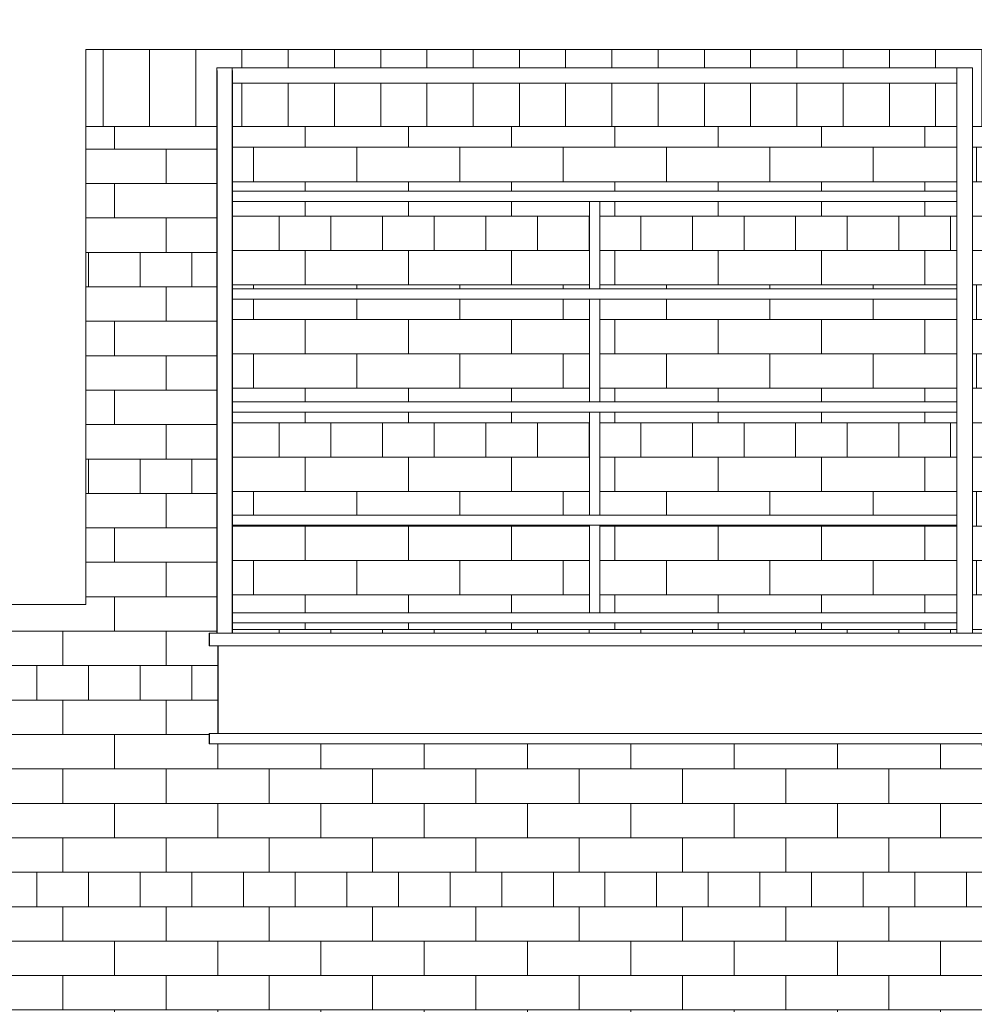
# Model space of a CAD drawing. Header units: millimetres. Extents: x 16408 to 141596, y -21057 to 26364.
# Tile 9 of 144: x 19848 to 21706, y -4458 to -2542. Entities that reach past the tile are written whole.
import ezdxf

# ---------------------------------------------------------------- set-up
doc = ezdxf.new("R2010")
doc.units = ezdxf.units.MM
doc.header["$MEASUREMENT"] = 0
doc.linetypes.add('Wipeout_Contour', pattern=[1000, 0, -1000])
doc.layers.add('0_Nr_pióra__102', color=7, linetype='Continuous', lineweight=5, true_color=0xcccccc)
doc.layers.add('_elementy3d_Nr_pióra__102', color=7, linetype='Continuous', lineweight=5, true_color=0xcccccc)
doc.layers.add('0_Nr_pióra__2', color=8, linetype='Continuous', lineweight=5)
doc.layers.add('_elementy3d', color=7, linetype='Continuous')

# ---------------------------------------------------------------- blocks, each defined once
blk = doc.blocks.new('Wypełnienie_1_4', base_point=(0, 0))
at = {"color": 254, "linetype": 'Wipeout_Contour', "lineweight": 0, "ltscale": 278566.341843}
blk.add_wipeout([(18435.9, -4578.7), (18435.9, -5378.7), (19256.7, -5392.8), (22737.1, -5500), (26160.9, -5540.6), (26160.9, -2728.7), (24790.9, -2728.7), (24790.9, -3328.7), (23690.9, -3328.7), (23690.9, -4018.5), (22605.8, -4018.5), (22605.8, -4578.7)], dxfattribs=at).dxf.layer = '_elementy3d'

msp = doc.modelspace()

# ---------------------------------------------------------------- block references
at = {"layer": '_elementy3d_Nr_pióra__102', "color": 254, "linetype": 'Continuous', "lineweight": 5, "true_color": 0xcccccc}
msp.add_blockref('Wypełnienie_1_4', (0, 0), dxfattribs=at)

# ---------------------------------------------------------------- next in the draw order: hatches: boundary and pattern name
at = {"layer": '0_Nr_pióra__102', "linetype": 'Continuous', "lineweight": 5, "true_color": 0xcccccc}
h = msp.add_hatch(dxfattribs=at)
h.set_pattern_fill('Cegła___wiązanie_pospoli_00', color=254, style=0, pattern_type=2)
h.set_pattern_definition([(0, (23217.15, -2388.425), (0, 67), []), (90, (23217.15, -2388.43), (-201, 0), [67, -67]), (90, (23317.65, -2321.43), (-201, 0), [67, -201, 67, -67]), (90, (23267.4, -2187.43), (-100.5, 0), [67, -335])])
h.paths.add_polyline_path([(20261.4, -2750), (20261.4, -3735.9), (21723.3, -3735.9), (21724.1, -3562.2), (22021.2, -3562.2), (22021.2, -3389.2), (22321.2, -3389.2), (22321.2, -3216.2), (22621.2, -3216.2), (22621.2, -3043.2), (22921.2, -3043.2), (22921.2, -2870.2), (23221.2, -2870.2), (23221.2, -2697.2), (23521.2, -2697.2), (23521.2, -2524.2), (23821.2, -2524.2), (23821.2, -2351.2), (24121.2, -2351.2), (24121.2, -2178.2), (24427.5, -2178.2), (24427.5, -2035.6), (25960.9, -2035.6), (25960.8, -1030), (24836.1, -1030), (24836.1, -1425.7), (24806.1, -1425.7), (24806.1, -1030), (23544, -1030), (23544, -1630), (22654, -1630), (22654, -2080), (22494, -2080), (22494, -2180), (22354, -2180), (22354, -2230), (21723.4, -2230), (21721.1, -2750)])
h = msp.add_hatch(dxfattribs=at)
h.set_pattern_fill('Bloczki_ceramiczne_0004', color=254, style=0, pattern_type=2)
h.set_pattern_definition([(90, (21000.33, -2674.98), (-90, 0), [])])
h.paths.add_polyline_path([(19976.6, -2600), (19976.6, -2750), (21720.9, -2750), (21724, -2749.1), (21724, -2600)])

# ---------------------------------------------------------------- next in the draw order: linework, layer by layer
at = {"layer": '0_Nr_pióra__2', "color": 8, "linetype": 'Continuous', "lineweight": 5, "flags": 128}
msp.add_lwpolyline([(21723.4, -2230), (21721.1, -2750), (20261.4, -2750), (20261.4, -3735.9), (21723.3, -3735.9), (21724.1, -3562.2), (22021.2, -3562.2), (22021.2, -3389.2), (22321.2, -3389.2), (22321.2, -3216.2), (22621.2, -3216.2), (22621.2, -3043.2), (22921.2, -3043.2), (22921.2, -2870.2), (23221.2, -2870.2), (23221.2, -2697.2), (23521.2, -2697.2), (23521.2, -2524.2)], dxfattribs=at)
msp.add_lwpolyline([(19976.6, -2600), (19976.6, -2750), (21720.9, -2750), (21724, -2749.1), (21724, -2600)], close=True, dxfattribs=at)

# ---------------------------------------------------------------- next in the draw order: wipeouts: each hides what was drawn before it
at = {"color": 254, "linetype": 'Wipeout_Contour', "lineweight": 0, "ltscale": 205142.762996}
msp.add_wipeout([(22605.8, -4549.2), (23964.4, -5500.2), (23973.3, -5500.5), (23973.3, -5335.1), (22605.8, -4377.8), (21723.3, -3760.7), (20233.8, -3760.7), (20233.8, -3931.1), (21723.3, -3931.1)], dxfattribs=at)

# ---------------------------------------------------------------- next in the draw order: hatches: boundary and pattern name
at = {"layer": '0_Nr_pióra__102', "linetype": 'Continuous', "lineweight": 5, "true_color": 0xcccccc}
h = msp.add_hatch(dxfattribs=at)
h.set_pattern_fill('Cegła___wiązanie_pospoli_00', color=254, style=0, pattern_type=2)
h.set_pattern_definition([(0, (20534.573, -3664.98), (0, 67), []), (90, (20534.57, -3664.98), (-201, 0), [67, -67]), (90, (20635.07, -3597.98), (-201, 0), [67, -201, 67, -67]), (90, (20584.82, -3463.98), (-100.5, 0), [67, -335])])
h.paths.add_polyline_path([(18472.9, -4580), (22615.3, -4580), (22479.3, -4484.8), (22463.8, -4474), (22206, -4293.5), (21979.3, -4134.8), (21956, -4118.5), (21721, -3954), (21721, -3950.9), (21706, -3950.9), (20276.6, -3950.9), (20216.6, -3950.9), (20216.6, -3931.1), (20233.5, -3931.1), (20233.5, -3760.7), (20216.6, -3760.7), (20216.6, -3735.9), (20231.6, -3735.9), (20231.6, -2750), (19976.6, -2750), (19976.6, -2750), (19976.6, -3680), (19669, -3680), (19669, -3780), (19513.4, -3780), (19513.4, -3880), (19368.5, -3880), (19368.5, -3980), (19216.5, -3980), (19216.5, -4080), (19062.2, -4080), (19062.2, -4180), (18917.8, -4180), (18917.8, -4280), (18759.6, -4280), (18759.6, -4380), (18604.5, -4380), (18604.5, -4480), (18472.9, -4480)])

# ---------------------------------------------------------------- next in the draw order: linework, layer by layer
at = {"layer": '0_Nr_pióra__2', "color": 8, "linetype": 'Continuous', "lineweight": 5, "flags": 128}
msp.add_lwpolyline([(18472.9, -4580), (22615.3, -4580), (22479.3, -4484.8), (22463.8, -4474), (22206, -4293.5), (21979.3, -4134.8), (21956, -4118.5), (21721, -3954), (21721, -3950.9), (21706, -3950.9), (20276.6, -3950.9), (20216.6, -3950.9), (20216.6, -3931.1), (20233.5, -3931.1), (20233.5, -3760.7), (20216.6, -3760.7), (20216.6, -3735.9), (20231.6, -3735.9), (20231.6, -2750), (19976.6, -2750), (19976.6, -2750), (19976.6, -3680), (19669, -3680)], dxfattribs=at)

# ---------------------------------------------------------------- next in the draw order: wipeouts: each hides what was drawn before it
at = {"color": 254, "linetype": 'Wipeout_Contour', "lineweight": 0, "ltscale": 81796.416325}
msp.add_wipeout([(20261.9, -2665.9), (20261.9, -2743.6), (20276.9, -2743.6), (20276.9, -2665.9)], dxfattribs=at)
at = {"color": 254, "linetype": 'Wipeout_Contour', "lineweight": 0, "ltscale": 84707.822116}
msp.add_wipeout([(20956.6, -2885.9), (20956.6, -3065.9), (20976.6, -3065.9), (20976.6, -2885.9)], dxfattribs=at)
at = {"color": 254, "linetype": 'Wipeout_Contour', "lineweight": 0, "ltscale": 84830.113773}
msp.add_wipeout([(20976.6, -3085.9), (20956.6, -3085.9), (20956.6, -3285.9), (20976.6, -3285.9)], dxfattribs=at)
at = {"color": 254, "linetype": 'Wipeout_Contour', "lineweight": 0, "ltscale": 85211.533476}
msp.add_wipeout([(20216.9, -3760.7), (21723.3, -3760.7), (21723.3, -3735.9), (20216.9, -3735.9)], dxfattribs=at)

# ---------------------------------------------------------------- next in the draw order: linework, layer by layer
at = {"layer": '0_Nr_pióra__2', "color": 8, "linetype": 'Continuous', "lineweight": 5}
msp.add_line((20216.9, -3760.7), (20216.9, -3735.9), dxfattribs=at)

# ---------------------------------------------------------------- next in the draw order: wipeouts: each hides what was drawn before it
at = {"color": 254, "linetype": 'Wipeout_Contour', "lineweight": 0, "ltscale": 82078.879365}
msp.add_wipeout([(20261.4, -3735.9), (20261.9, -3735.9), (20261.9, -2665.9), (20261.4, -2665.9)], dxfattribs=at)
at = {"color": 254, "linetype": 'Wipeout_Contour', "lineweight": 0, "ltscale": 85315.027216}
msp.add_wipeout([(20233.8, -3931.1), (21723.3, -3931.1), (21723.3, -3760.7), (20233.8, -3760.7)], dxfattribs=at)

# ---------------------------------------------------------------- next in the draw order: linework, layer by layer
at = {"layer": '0_Nr_pióra__2', "color": 8, "linetype": 'Continuous', "lineweight": 5}
msp.add_line((21723.3, -3760.7), (20216.9, -3760.7), dxfattribs=at)

# ---------------------------------------------------------------- next in the draw order: wipeouts: each hides what was drawn before it
at = {"color": 254, "linetype": 'Wipeout_Contour', "lineweight": 0, "ltscale": 84534.955853}
msp.add_wipeout([(20261.4, -2635.9), (20261.4, -2665.9), (21671.9, -2665.9), (21671.9, -2635.9)], dxfattribs=at)
at = {"color": 254, "linetype": 'Wipeout_Contour', "lineweight": 0, "ltscale": 85039.876514}
msp.add_wipeout([(20261.9, -3505.9), (20261.9, -3525.9), (21671.9, -3525.9), (21671.9, -3505.9)], dxfattribs=at)
at = {"color": 254, "linetype": 'Wipeout_Contour', "lineweight": 0, "ltscale": 170331.841422}
msp.add_wipeout([(20956.6, -3695.9), (20261.9, -3695.9), (20261.9, -3715.9), (21671.9, -3715.9), (21671.9, -3695.9), (20976.6, -3695.9), (20976.6, -3705.9), (20956.6, -3705.9)], dxfattribs=at)
at = {"color": 254, "linetype": 'Wipeout_Contour', "lineweight": 0, "ltscale": 85350.694216}
msp.add_wipeout([(20216.9, -3950.9), (21723.3, -3950.9), (21723.3, -3931.1), (20216.9, -3931.1)], dxfattribs=at)

# ---------------------------------------------------------------- next in the draw order: linework, layer by layer
at = {"layer": '0_Nr_pióra__2', "color": 8, "linetype": 'Continuous', "lineweight": 5}
for p, q in [((20233.8, -3931.1), (20233.8, -3760.7)), ((20216.9, -3950.9), (20216.9, -3931.1)), ((21723.3, -3931.1), (20216.9, -3931.1)), ((21723.3, -3950.9), (20216.9, -3950.9))]:
    msp.add_line(p, q, dxfattribs=at)

# ---------------------------------------------------------------- next in the draw order: wipeouts: each hides what was drawn before it
at = {"color": 254, "linetype": 'Wipeout_Contour', "lineweight": 0, "ltscale": 82010.771534}
msp.add_wipeout([(20231.4, -3735.9), (20261.4, -3735.9), (20261.4, -2635.9), (20231.4, -2635.9)], dxfattribs=at)
at = {"color": 254, "linetype": 'Wipeout_Contour', "lineweight": 0, "ltscale": 87705.651339}
msp.add_wipeout([(21671.9, -3735.9), (21701.9, -3735.9), (21701.9, -2635.9), (21671.9, -2635.9)], dxfattribs=at)
at = {"color": 254, "linetype": 'Wipeout_Contour', "lineweight": 0, "ltscale": 84966.763478}
msp.add_wipeout([(20956.6, -3305.9), (20956.6, -3505.9), (20976.6, -3505.9), (20976.6, -3305.9)], dxfattribs=at)
at = {"color": 254, "linetype": 'Wipeout_Contour', "lineweight": 0, "ltscale": 85105.312083}
msp.add_wipeout([(20956.6, -3705.9), (20976.6, -3705.9), (20976.6, -3525.9), (20956.6, -3525.9)], dxfattribs=at)

# ---------------------------------------------------------------- next in the draw order: linework, layer by layer
at = {"layer": '0_Nr_pióra__2', "color": 8, "linetype": 'Continuous', "lineweight": 5}
for p, q in [((20231.4, -2635.9), (20261.4, -2635.9)), ((20231.4, -3735.9), (20231.4, -2635.9)), ((20231.9, -3735.9), (20231.9, -2640.9)), ((21671.9, -2635.9), (20261.4, -2635.9)), ((20261.4, -2640.9), (20261.9, -2640.9)), ((20261.9, -2665.9), (20261.9, -2640.9)), ((21671.9, -2635.9), (21701.9, -2635.9)), ((21701.9, -3735.9), (21701.9, -2635.9)), ((20261.9, -2665.9), (20261.4, -2665.9)), ((21671.9, -2665.9), (20261.9, -2665.9)), ((20956.6, -3505.9), (20261.9, -3505.9)), ((20976.6, -3505.9), (20956.6, -3505.9)), ((21671.9, -3505.9), (20976.6, -3505.9)), ((20956.6, -3525.9), (20261.9, -3525.9)), ((20976.6, -3525.9), (20956.6, -3525.9)), ((20956.6, -3695.9), (20956.6, -3525.9)), ((21671.9, -3525.9), (20976.6, -3525.9)), ((20976.6, -3695.9), (20976.6, -3525.9)), ((20956.6, -3695.9), (20261.9, -3695.9)), ((20976.6, -3695.9), (20956.6, -3695.9)), ((21671.9, -3695.9), (20976.6, -3695.9)), ((21671.9, -3715.9), (20261.9, -3715.9)), ((21723.3, -3735.9), (20216.9, -3735.9))]:
    msp.add_line(p, q, dxfattribs=at)

# ---------------------------------------------------------------- next in the draw order: wipeouts: each hides what was drawn before it
at = {"color": 254, "linetype": 'Wipeout_Contour', "lineweight": 0, "ltscale": 169319.301335}
msp.add_wipeout([(20261.9, -2895.9), (20956.6, -2895.9), (20956.6, -2885.9), (20976.6, -2885.9), (20976.6, -2895.9), (21671.9, -2895.9), (21671.9, -2875.9), (20261.9, -2875.9)], dxfattribs=at)
at = {"color": 254, "linetype": 'Wipeout_Contour', "lineweight": 0, "ltscale": 84766.290652}
msp.add_wipeout([(20261.9, -3065.9), (20261.9, -3085.9), (21671.9, -3085.9), (21671.9, -3065.9)], dxfattribs=at)
at = {"color": 254, "linetype": 'Wipeout_Contour', "lineweight": 0, "ltscale": 84898.628741}
msp.add_wipeout([(20261.9, -3285.9), (20261.9, -3305.9), (21671.9, -3305.9), (21671.9, -3285.9)], dxfattribs=at)

# ---------------------------------------------------------------- next in the draw order: linework, layer by layer
at = {"layer": '0_Nr_pióra__2', "color": 8, "linetype": 'Continuous', "lineweight": 5}
for p, q in [((20261.4, -3735.9), (20261.4, -2635.9)), ((21671.9, -3735.9), (21671.9, -2635.9)), ((20261.9, -3735.9), (20261.9, -2665.9)), ((21671.9, -2875.9), (20261.9, -2875.9)), ((20956.6, -2895.9), (20261.9, -2895.9)), ((20956.6, -3065.9), (20956.6, -2895.9)), ((20976.6, -2895.9), (20956.6, -2895.9)), ((20976.6, -3065.9), (20976.6, -2895.9)), ((21671.9, -2895.9), (20976.6, -2895.9)), ((20956.6, -3065.9), (20261.9, -3065.9)), ((20976.6, -3065.9), (20956.6, -3065.9)), ((21671.9, -3065.9), (20976.6, -3065.9)), ((20956.6, -3085.9), (20261.9, -3085.9)), ((20956.6, -3285.9), (20956.6, -3085.9)), ((20976.6, -3085.9), (20956.6, -3085.9)), ((20976.6, -3285.9), (20976.6, -3085.9)), ((21671.9, -3085.9), (20976.6, -3085.9)), ((20956.6, -3285.9), (20261.9, -3285.9)), ((20976.6, -3285.9), (20956.6, -3285.9)), ((21671.9, -3285.9), (20976.6, -3285.9)), ((20956.6, -3305.9), (20261.9, -3305.9)), ((20956.6, -3505.9), (20956.6, -3305.9)), ((20976.6, -3305.9), (20956.6, -3305.9)), ((20976.6, -3505.9), (20976.6, -3305.9)), ((21671.9, -3305.9), (20976.6, -3305.9))]:
    msp.add_line(p, q, dxfattribs=at)

doc.saveas('drawing.dxf')
